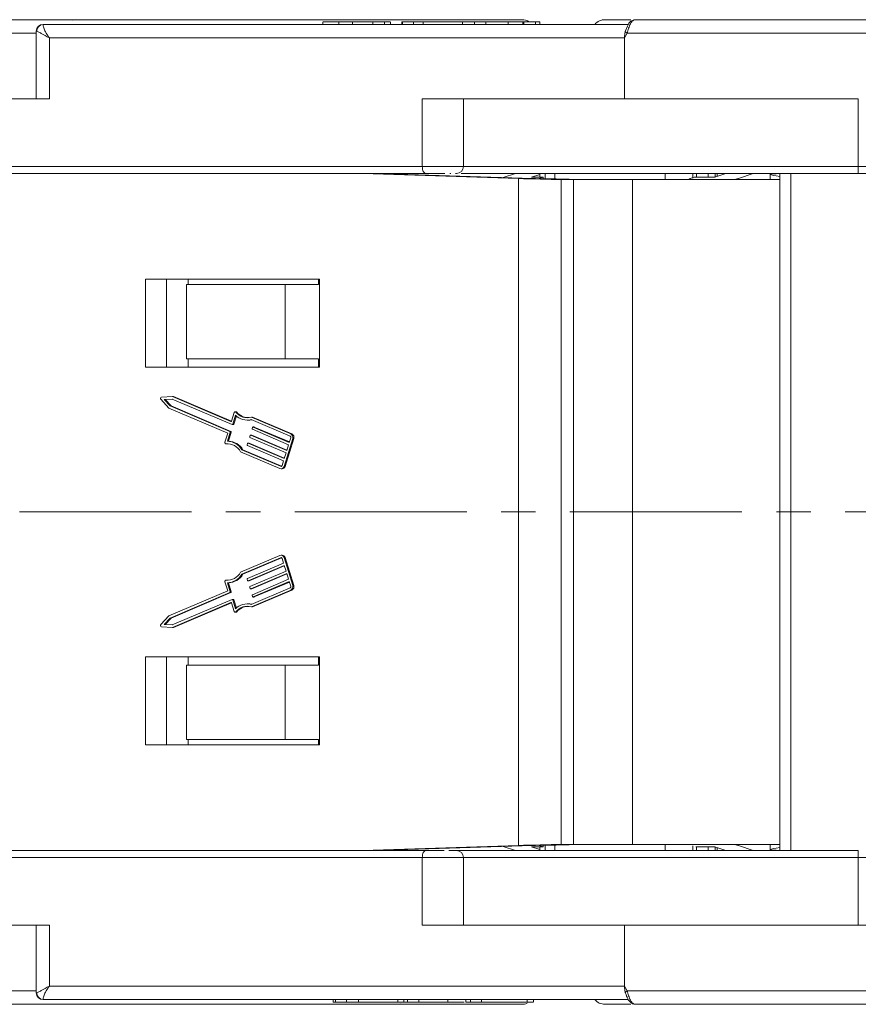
# Model space of a CAD drawing. Header units: millimetres. Extents: x 4016 to 5477, y 50 to 1083.
# Tile 8 of 42: x 4564 to 4626, y 318 to 391. Entities that reach past the tile are written whole.
import ezdxf

# ---------------------------------------------------------------- set-up
doc = ezdxf.new("R2010")
doc.units = ezdxf.units.MM
doc.linetypes.add('CENTERX2', pattern=[20.32, 12.7, -2.54, 2.54, -2.54])

msp = doc.modelspace()

# ---------------------------------------------------------------- linework, layer by layer
at = {"color": 7, "linetype": 'Continuous', "lineweight": 15}
for p, q in [((4608.919, 390.419), (4565.727, 390.419)), ((4567.717, 390.763), (4567.681, 390.769)), ((4569.694, 390.769), (4569.693, 390.769)), ((4569.694, 390.769), (4569.693, 390.769)), ((4586.357, 390.619), (4586.357, 390.419)), ((4587.538, 390.419), (4587.538, 390.619)), ((4588.541, 390.419), (4588.541, 390.619)), ((4590.055, 390.419), (4590.055, 390.619)), ((4590.902, 390.419), (4590.902, 390.619)), ((4591.36, 390.419), (4591.36, 390.619)), ((4592.186, 390.419), (4592.186, 390.619)), ((4592.231, 390.619), (4592.186, 390.619)), ((4592.231, 390.419), (4592.231, 390.619)), ((4593.055, 390.619), (4592.231, 390.619)), ((4593.055, 390.419), (4593.055, 390.619)), ((4593.769, 390.619), (4593.055, 390.619)), ((4593.769, 390.419), (4593.769, 390.619)), ((4596.678, 390.619), (4593.769, 390.619)), ((4596.678, 390.419), (4596.678, 390.619)), ((4597.557, 390.619), (4596.678, 390.619)), ((4597.557, 390.419), (4597.557, 390.619)), ((4598.38, 390.619), (4597.557, 390.619)), ((4598.38, 390.419), (4598.38, 390.619)), ((4600.051, 390.619), (4598.38, 390.619)), ((4600.051, 390.619), (4600.051, 390.419)), ((4601.11, 390.419), (4601.11, 390.619)), ((4601.11, 390.619), (4601.199, 390.619)), ((4601.199, 390.419), (4601.199, 390.619)), ((4601.199, 390.619), (4602.056, 390.619)), ((4608.919, 390.419), (4601.813, 390.419)), ((4602.056, 390.419), (4602.056, 390.619)), ((4602.38, 390.419), (4602.38, 390.619)), ((4609.442, 390.769), (4609.44, 390.769)), ((4565.2, 389.769), (4539.042, 389.769)), ((4565.2, 389.919), (4565.2, 384.919)), ((4565.235, 389.919), (4565.2, 389.919)), ((4608.825, 389.769), (4608.625, 389.419)), ((4608.686, 389.893), (4608.772, 390.106)), ((4641.317, 389.769), (4608.825, 389.769)), ((4566.168, 389.419), (4608.625, 389.419)), ((4566.168, 384.919), (4566.168, 389.419)), ((4608.625, 389.419), (4608.625, 384.919)), ((4551.884, 384.919), (4566.168, 384.919)), ((4593.698, 384.919), (4593.698, 379.919)), ((4607.981, 384.919), (4593.698, 384.919)), ((4596.73, 379.919), (4596.73, 384.919)), ((4625.889, 384.919), (4607.981, 384.919)), ((4625.889, 379.919), (4625.889, 384.919)), ((4593.698, 379.919), (4551.241, 379.919)), ((4596.73, 379.919), (4593.698, 379.919)), ((4625.889, 379.919), (4596.73, 379.919)), ((4675.461, 379.919), (4625.889, 379.919)), ((4625.889, 379.919), (4625.889, 379.419)), ((4551.499, 379.419), (4593.956, 379.419)), ((4589.308, 379.419), (4600.792, 379.042)), ((4590.34, 379.419), (4601.824, 379.042)), ((4591.29, 379.419), (4591.391, 379.384)), ((4595.722, 379.419), (4595.812, 379.419)), ((4600.575, 379.419), (4599.678, 379.112)), ((4600.792, 379.042), (4600.792, 341.919)), ((4602.378, 379.348), (4601.758, 379.137)), ((4601.758, 379.137), (4602.634, 379.137)), ((4602.634, 379.137), (4602.332, 379.033)), ((4602.332, 379.033), (4602.332, 379.028)), ((4602.378, 379.419), (4602.378, 379.137)), ((4602.634, 379.137), (4602.634, 379.022)), ((4602.761, 379.419), (4602.761, 379.021)), ((4603.487, 379.009), (4603.487, 379.419)), ((4603.954, 341.919), (4603.954, 378.969)), ((4603.954, 378.969), (4604.857, 378.969)), ((4604.857, 378.969), (4604.857, 341.919)), ((4609.226, 378.969), (4604.857, 378.969)), ((4609.226, 341.919), (4609.226, 378.969)), ((4620.099, 378.969), (4609.226, 378.969)), ((4611.623, 379.419), (4611.623, 378.969)), ((4613.466, 379.033), (4613.768, 379.137)), ((4613.682, 379.066), (4613.682, 379.419)), ((4613.768, 379.137), (4615.29, 379.137)), ((4613.94, 379.419), (4613.94, 379.137)), ((4614.797, 379.137), (4614.797, 379.419)), ((4616.116, 379.419), (4615.29, 379.137)), ((4615.313, 379.144), (4615.313, 379.419)), ((4615.46, 379.195), (4615.46, 379.419)), ((4617.048, 379.048), (4618.132, 379.419)), ((4617.048, 378.969), (4617.048, 379.048)), ((4619.394, 379.352), (4619.394, 378.969)), ((4619.423, 379.419), (4619.423, 379.371)), ((4619.828, 379.4), (4620.099, 379.402)), ((4620.099, 379.419), (4620.099, 341.919)), ((4620.899, 341.919), (4620.899, 379.419)), ((4625.889, 379.419), (4675.461, 379.419)), ((4586.104, 371.619), (4573.257, 371.619)), ((4573.257, 371.619), (4573.257, 365.119)), ((4574.806, 371.619), (4574.806, 365.119)), ((4576.421, 371.219), (4576.421, 371.619)), ((4586.037, 371.619), (4586.037, 371.219)), ((4586.104, 365.119), (4586.104, 371.619)), ((4576.299, 371.219), (4576.299, 365.719)), ((4583.579, 371.219), (4576.299, 371.219)), ((4583.579, 365.719), (4583.579, 371.219)), ((4583.579, 371.219), (4586.037, 371.219)), ((4600.792, 366.919), (4600.792, 329.795)), ((4603.954, 329.869), (4603.954, 366.919)), ((4604.857, 366.919), (4604.857, 329.869)), ((4609.226, 329.869), (4609.226, 366.919)), ((4620.099, 366.919), (4620.099, 329.419)), ((4620.899, 329.419), (4620.899, 366.919)), ((4583.579, 365.719), (4576.299, 365.719)), ((4576.421, 365.719), (4576.421, 365.119)), ((4586.037, 365.719), (4583.579, 365.719)), ((4586.037, 365.119), (4586.037, 365.719)), ((4573.257, 365.119), (4586.104, 365.119)), ((4575.263, 362.944), (4574.449, 362.895)), ((4579.566, 361.109), (4575.263, 362.944)), ((4575.34, 362.944), (4575.263, 362.944)), ((4579.61, 361.123), (4575.34, 362.944)), ((4574.4, 362.738), (4574.995, 362.088)), ((4575.239, 362.76), (4574.641, 362.724)), ((4574.641, 362.724), (4575.078, 362.246)), ((4574.718, 362.724), (4574.641, 362.724)), ((4574.718, 362.724), (4575.249, 362.756)), ((4575.156, 362.246), (4574.718, 362.724)), ((4574.995, 362.088), (4579.335, 360.236)), ((4575.078, 362.246), (4579.498, 360.361)), ((4575.156, 362.246), (4575.078, 362.246)), ((4579.576, 360.361), (4575.156, 362.246)), ((4579.659, 360.875), (4575.239, 362.76)), ((4579.81, 361.756), (4579.616, 361.136)), ((4579.916, 361.564), (4579.709, 360.902)), ((4579.787, 360.902), (4579.976, 361.508)), ((4579.961, 361.816), (4579.883, 361.816)), ((4579.939, 361.788), (4580.017, 361.788)), ((4583.993, 360.191), (4581.083, 361.432)), ((4581.161, 361.432), (4581.083, 361.432)), ((4584.07, 360.191), (4581.161, 361.432)), ((4579.593, 361.109), (4579.566, 361.109)), ((4579.672, 360.872), (4579.75, 360.872)), ((4579.787, 360.902), (4579.709, 360.902)), ((4580.768, 361.199), (4580.846, 361.199)), ((4583.939, 360.02), (4581.076, 361.241)), ((4581.142, 360.582), (4581.169, 360.667)), ((4581.283, 360.697), (4581.206, 360.697)), ((4581.219, 360.694), (4583.879, 359.56)), ((4581.297, 360.694), (4581.219, 360.694)), ((4583.888, 359.589), (4581.297, 360.694)), ((4579.335, 360.236), (4579.127, 359.574)), ((4579.521, 360.302), (4579.314, 359.64)), ((4579.392, 359.64), (4579.599, 360.302)), ((4579.576, 360.361), (4579.498, 360.361)), ((4579.599, 360.302), (4579.521, 360.302)), ((4580.955, 359.982), (4580.982, 360.068)), ((4583.637, 358.789), (4580.978, 359.924)), ((4581.096, 360.098), (4581.018, 360.098)), ((4581.032, 360.095), (4583.691, 358.96)), ((4581.109, 360.095), (4581.032, 360.095)), ((4583.7, 358.99), (4581.109, 360.095)), ((4583.825, 359.389), (4581.166, 360.523)), ((4583.879, 359.56), (4583.986, 359.903)), ((4584.07, 360.191), (4583.993, 360.191)), ((4579.2, 359.451), (4579.278, 359.451)), ((4579.285, 359.451), (4579.208, 359.451)), ((4579.278, 359.451), (4579.285, 359.451)), ((4579.285, 359.451), (4579.357, 359.457)), ((4579.395, 359.64), (4579.318, 359.64)), ((4580.767, 359.382), (4580.794, 359.468)), ((4583.45, 358.189), (4580.79, 359.324)), ((4580.908, 359.498), (4580.831, 359.498)), ((4580.844, 359.495), (4583.503, 358.361)), ((4580.921, 359.495), (4580.844, 359.495)), ((4583.513, 358.39), (4580.921, 359.495)), ((4583.489, 357.784), (4584.133, 359.84)), ((4583.567, 357.784), (4584.21, 359.84)), ((4583.691, 358.96), (4583.825, 359.389)), ((4584.133, 359.84), (4584.21, 359.84)), ((4580.279, 358.862), (4583.189, 357.621)), ((4580.379, 359.014), (4583.242, 357.792)), ((4580.456, 359.014), (4580.379, 359.014)), ((4583.307, 357.798), (4580.456, 359.014)), ((4583.503, 358.361), (4583.637, 358.789)), ((4583.242, 357.792), (4583.296, 357.792)), ((4583.343, 357.847), (4583.45, 358.189)), ((4583.567, 357.784), (4583.489, 357.784)), ((4583.269, 357.604), (4583.347, 357.604)), ((4583.189, 351.216), (4580.279, 349.975)), ((4583.347, 351.233), (4583.269, 351.233)), ((4580.379, 349.823), (4583.242, 351.045)), ((4580.456, 349.823), (4583.307, 351.039)), ((4583.45, 350.648), (4580.79, 349.513)), ((4580.844, 349.342), (4583.503, 350.477)), ((4580.921, 349.342), (4583.513, 350.447)), ((4583.296, 351.045), (4583.242, 351.045)), ((4583.343, 350.99), (4583.45, 350.648)), ((4584.133, 348.997), (4583.489, 351.053)), ((4583.489, 351.053), (4583.567, 351.053)), ((4583.503, 350.477), (4583.637, 350.048)), ((4584.21, 348.997), (4583.567, 351.053)), ((4580.379, 349.823), (4580.456, 349.823)), ((4583.637, 350.048), (4580.978, 348.914)), ((4581.032, 348.742), (4583.691, 349.877)), ((4581.109, 348.742), (4583.7, 349.848)), ((4583.691, 349.877), (4583.825, 349.449)), ((4579.127, 349.264), (4579.335, 348.601)), ((4579.278, 349.386), (4579.2, 349.386)), ((4579.208, 349.386), (4579.285, 349.386)), ((4579.285, 349.386), (4579.278, 349.386)), ((4579.357, 349.38), (4579.285, 349.386)), ((4579.521, 348.535), (4579.314, 349.197)), ((4579.318, 349.197), (4579.395, 349.197)), ((4579.599, 348.535), (4579.392, 349.197)), ((4580.767, 349.455), (4580.794, 349.369)), ((4580.831, 349.339), (4580.908, 349.339)), ((4580.844, 349.342), (4580.921, 349.342)), ((4583.825, 349.449), (4581.166, 348.314)), ((4581.219, 348.143), (4583.879, 349.277)), ((4581.297, 348.143), (4583.888, 349.248)), ((4583.879, 349.277), (4583.986, 348.935)), ((4584.21, 348.997), (4584.133, 348.997)), ((4579.335, 348.601), (4574.995, 346.75)), ((4575.078, 346.591), (4579.498, 348.477)), ((4575.156, 346.591), (4579.576, 348.477)), ((4579.498, 348.477), (4579.576, 348.477)), ((4579.599, 348.535), (4579.521, 348.535)), ((4580.955, 348.855), (4580.982, 348.77)), ((4581.018, 348.74), (4581.096, 348.74)), ((4581.032, 348.742), (4581.109, 348.742)), ((4583.939, 348.818), (4581.076, 347.596)), ((4581.083, 347.405), (4583.993, 348.646)), ((4581.142, 348.256), (4581.169, 348.17)), ((4581.161, 347.405), (4584.07, 348.646)), ((4583.993, 348.646), (4584.07, 348.646)), ((4579.659, 347.963), (4575.239, 346.077)), ((4575.263, 345.893), (4579.566, 347.729)), ((4575.34, 345.893), (4579.61, 347.714)), ((4579.593, 347.729), (4579.566, 347.729)), ((4579.616, 347.702), (4579.81, 347.082)), ((4579.75, 347.965), (4579.672, 347.965)), ((4579.916, 347.273), (4579.709, 347.935)), ((4579.709, 347.935), (4579.787, 347.935)), ((4579.976, 347.329), (4579.787, 347.935)), ((4580.846, 347.638), (4580.768, 347.638)), ((4581.206, 348.14), (4581.283, 348.14)), ((4581.219, 348.143), (4581.297, 348.143)), ((4579.883, 347.022), (4579.961, 347.022)), ((4580.017, 347.049), (4579.939, 347.049)), ((4581.161, 347.405), (4581.083, 347.405)), ((4574.995, 346.75), (4574.4, 346.1)), ((4574.641, 346.113), (4575.078, 346.591)), ((4575.239, 346.077), (4574.641, 346.113)), ((4574.641, 346.113), (4574.718, 346.113)), ((4574.718, 346.113), (4575.156, 346.591)), ((4575.249, 346.081), (4574.718, 346.113)), ((4575.078, 346.591), (4575.156, 346.591)), ((4574.449, 345.942), (4575.263, 345.893)), ((4575.34, 345.893), (4575.263, 345.893)), ((4586.104, 343.719), (4573.257, 343.719)), ((4573.257, 343.719), (4573.257, 337.219)), ((4574.806, 337.219), (4574.806, 343.719)), ((4576.421, 343.719), (4576.421, 343.119)), ((4586.037, 343.119), (4586.037, 343.719)), ((4586.104, 337.219), (4586.104, 343.719)), ((4576.299, 343.119), (4576.299, 337.619)), ((4576.299, 343.119), (4583.579, 343.119)), ((4583.579, 337.619), (4583.579, 343.119)), ((4583.579, 343.119), (4586.037, 343.119)), ((4576.299, 337.619), (4583.579, 337.619)), ((4576.421, 337.219), (4576.421, 337.619)), ((4586.037, 337.619), (4583.579, 337.619)), ((4586.037, 337.619), (4586.037, 337.219)), ((4573.257, 337.219), (4586.104, 337.219)), ((4593.956, 329.419), (4551.499, 329.419)), ((4600.792, 329.795), (4589.308, 329.419)), ((4601.824, 329.795), (4590.34, 329.419)), ((4591.391, 329.453), (4591.29, 329.419)), ((4600.575, 329.419), (4599.678, 329.725)), ((4602.634, 329.701), (4601.758, 329.701)), ((4602.378, 329.489), (4601.758, 329.701)), ((4602.332, 329.809), (4602.332, 329.804)), ((4602.332, 329.804), (4602.634, 329.701)), ((4602.378, 329.701), (4602.378, 329.419)), ((4602.634, 329.815), (4602.634, 329.701)), ((4602.761, 329.817), (4602.761, 329.419)), ((4603.487, 329.419), (4603.487, 329.828)), ((4604.857, 329.869), (4603.954, 329.869)), ((4604.857, 329.869), (4609.226, 329.869)), ((4609.226, 329.869), (4620.099, 329.869)), ((4611.623, 329.869), (4611.623, 329.419)), ((4613.682, 329.419), (4613.682, 329.771)), ((4615.29, 329.701), (4613.889, 329.701)), ((4613.94, 329.701), (4613.94, 329.419)), ((4614.797, 329.419), (4614.797, 329.701)), ((4616.116, 329.419), (4615.29, 329.701)), ((4615.313, 329.419), (4615.313, 329.693)), ((4615.46, 329.419), (4615.46, 329.643)), ((4617.048, 329.789), (4617.048, 329.869)), ((4617.048, 329.789), (4618.132, 329.419)), ((4619.394, 329.869), (4619.394, 329.486)), ((4619.423, 329.466), (4619.423, 329.419)), ((4620.099, 329.435), (4619.828, 329.438)), ((4625.889, 328.919), (4625.889, 329.419)), ((4551.241, 328.919), (4593.698, 328.919)), ((4593.698, 328.919), (4593.698, 323.919)), ((4593.698, 328.919), (4596.73, 328.919)), ((4596.73, 323.919), (4596.73, 328.919)), ((4596.73, 328.919), (4625.889, 328.919)), ((4625.889, 323.919), (4625.889, 328.919)), ((4625.889, 328.919), (4675.461, 328.919)), ((4566.168, 323.919), (4551.884, 323.919)), ((4565.2, 323.919), (4565.2, 318.919)), ((4566.168, 319.419), (4566.168, 323.919)), ((4593.698, 323.919), (4607.981, 323.919)), ((4607.981, 323.919), (4616.929, 323.919)), ((4608.625, 323.919), (4608.625, 319.419)), ((4616.929, 323.919), (4626.64, 323.919)), ((4608.625, 319.419), (4566.168, 319.419)), ((4608.625, 319.419), (4608.825, 319.069)), ((4539.042, 319.069), (4565.2, 319.069)), ((4565.2, 318.919), (4565.235, 318.919)), ((4608.825, 319.069), (4641.317, 319.069)), ((4565.727, 318.419), (4608.906, 318.419)), ((4569.693, 318.069), (4569.694, 318.069)), ((4587.122, 318.219), (4587.122, 318.419)), ((4587.29, 318.219), (4587.122, 318.219)), ((4587.29, 318.419), (4587.29, 318.219)), ((4588.114, 318.219), (4587.29, 318.219)), ((4588.114, 318.219), (4588.114, 318.419)), ((4588.992, 318.219), (4588.114, 318.219)), ((4588.992, 318.219), (4588.992, 318.419)), ((4591.902, 318.219), (4588.992, 318.219)), ((4591.902, 318.219), (4591.902, 318.419)), ((4592.332, 318.219), (4591.902, 318.219)), ((4591.993, 318.069), (4592.077, 318.097)), ((4592.332, 318.219), (4592.332, 318.419)), ((4592.616, 318.219), (4592.332, 318.219)), ((4592.616, 318.219), (4592.616, 318.419)), ((4593.439, 318.219), (4592.616, 318.219)), ((4593.439, 318.219), (4593.439, 318.419)), ((4595.59, 318.219), (4593.439, 318.219)), ((4595.59, 318.219), (4595.59, 318.419)), ((4596.78, 318.219), (4595.59, 318.219)), ((4596.909, 318.419), (4596.909, 318.219)), ((4597.266, 318.419), (4597.266, 318.219)), ((4598.067, 318.419), (4598.067, 318.219)), ((4598.216, 318.219), (4598.1, 318.219)), ((4601.431, 318.419), (4601.431, 318.219)), ((4601.899, 318.219), (4601.899, 318.419)), ((4601.899, 318.419), (4608.906, 318.419)), ((4609.44, 318.069), (4609.442, 318.069))]:
    msp.add_line(p, q, dxfattribs=at)
at = {"color": 1, "linetype": 'CENTERX2', "lineweight": 13}
msp.add_line((5328.502, 354.419), (4492.45, 354.419), dxfattribs=at)
at = {"color": 7, "linetype": 'Continuous', "lineweight": 15, "flags": 128}
for points in [[(4592.08, 390.755), (4592.055, 390.762), (4591.993, 390.769)], [(4593.698, 379.919), (4593.703, 379.821), (4593.717, 379.727), (4593.741, 379.641), (4593.773, 379.565), (4593.812, 379.503), (4593.857, 379.457), (4593.905, 379.428), (4593.956, 379.419)], [(4581.297, 360.694), (4581.289, 360.697), (4581.283, 360.697)], [(4581.109, 360.095), (4581.102, 360.097), (4581.096, 360.098)], [(4580.921, 359.495), (4580.914, 359.497), (4580.908, 359.498)], [(4580.908, 349.339), (4580.914, 349.34), (4580.921, 349.342)], [(4581.096, 348.74), (4581.102, 348.74), (4581.109, 348.742)], [(4581.283, 348.14), (4581.289, 348.141), (4581.297, 348.143)], [(4593.698, 328.919), (4593.703, 329.016), (4593.717, 329.11), (4593.741, 329.196), (4593.773, 329.272), (4593.812, 329.334), (4593.857, 329.381), (4593.905, 329.409), (4593.956, 329.419)], [(4567.681, 318.069), (4567.72, 318.075), (4567.738, 318.083)], [(4591.993, 318.069), (4592.055, 318.075), (4592.085, 318.084)]]:
    msp.add_lwpolyline(points, dxfattribs=at)
at = {"color": 7, "linetype": 'Continuous', "lineweight": 15}
for centre, radius, start, end in [((4565.7, 389.919), 0.5, 90, 180), ((4565.731, 389.923), 0.496, 90.51005, 180.50113), ((4601.053, 389.769), 1, 58.21167, 90), ((4607.187, 389.769), 1, 90, 139.04573), ((4609.441, 390.503), 0.266, 90.26392, 118.45624), ((4608.985, 390.086), 0.355, 212.91321, 243.35704), ((4596.23, 379.919), 0.5, 270, 0), ((4574.467, 362.803), 0.0941, 101.21126, 224.03646), ((4579.882, 361.741), 0.074, 39.99442, 168.2768), ((4580.769, 362.384), 1.183, 223.88728, 285.00325), ((4580.769, 362.439), 1.055, 218.09892, 287.34065), ((4579.96, 361.743), 0.0724, 38.45611, 89.27586), ((4580.867, 362.472), 1.092, 218.78709, 266.83326), ((4579.579, 361.144), 0.0379, 249.75274, 347.22503), ((4579.672, 360.91), 0.0379, 249.75274, 347.22503), ((4579.748, 360.912), 0.04, 272.98322, 345.47861), ((4580.846, 362.333), 1.134, 270.01112, 283.20943), ((4581.206, 360.659), 0.0379, 69.75274, 167.22503), ((4579.476, 360.318), 0.0479, 340.61549, 62.79933), ((4579.554, 360.318), 0.0479, 340.61549, 62.79933), ((4581, 359.966), 0.0479, 160.61549, 242.79933), ((4581.019, 360.059), 0.0379, 69.75274, 167.22503), ((4581.188, 360.566), 0.0479, 160.61549, 242.79933), ((4583.896, 359.934), 0.0958, 340.61549, 62.79933), ((4583.862, 359.935), 0.287, 340.61549, 62.79933), ((4583.939, 359.935), 0.287, 340.61549, 62.79933), ((4579.209, 359.54), 0.0886, 157.74324, 269.23781), ((4579.297, 358.344), 1.111, 27.80006, 94.58154), ((4579.285, 358.372), 1.268, 30.40716, 88.67811), ((4579.362, 358.372), 1.268, 30.40716, 88.67811), ((4580.812, 359.366), 0.0479, 160.61549, 242.79933), ((4580.831, 359.46), 0.0379, 69.75274, 167.22503), ((4583.268, 357.834), 0.227, 249.75274, 347.22503), ((4583.269, 357.864), 0.0758, 249.75274, 347.22503), ((4583.334, 357.844), 0.24, 272.98322, 345.47861), ((4583.268, 351.003), 0.227, 12.77497, 110.24726), ((4583.338, 350.998), 0.235, 13.58001, 87.95816), ((4583.269, 350.974), 0.0758, 12.77497, 110.24726), ((4579.297, 350.493), 1.111, 265.41846, 332.19994), ((4579.285, 350.465), 1.268, 271.32189, 329.59284), ((4579.362, 350.465), 1.268, 271.32189, 329.59284), ((4579.209, 349.297), 0.0886, 90.76219, 202.25676), ((4580.812, 349.471), 0.0479, 117.20067, 199.38451), ((4580.831, 349.378), 0.0379, 192.77497, 290.24726), ((4583.862, 348.902), 0.287, 297.20067, 19.38451), ((4583.939, 348.902), 0.287, 297.20067, 19.38451), ((4579.476, 348.519), 0.0479, 297.20067, 19.38451), ((4579.554, 348.519), 0.0479, 297.20067, 19.38451), ((4581, 348.871), 0.0479, 117.20067, 199.38451), ((4581.019, 348.778), 0.0379, 192.77497, 290.24726), ((4581.188, 348.272), 0.0479, 117.20067, 199.38451), ((4583.896, 348.903), 0.0958, 297.20067, 19.38451), ((4579.579, 347.693), 0.0379, 12.77497, 110.24726), ((4579.672, 347.927), 0.0379, 12.77497, 110.24726), ((4579.748, 347.926), 0.0392, 13.58001, 87.95816), ((4580.769, 346.453), 1.183, 74.99675, 136.11272), ((4580.846, 346.504), 1.134, 76.79057, 89.98888), ((4581.206, 348.178), 0.0379, 192.77497, 290.24726), ((4579.882, 347.097), 0.074, 191.7232, 320.00558), ((4580.769, 346.398), 1.055, 72.65935, 141.90108), ((4579.96, 347.094), 0.0724, 270.72414, 321.54389), ((4580.867, 346.365), 1.092, 93.16674, 141.21291), ((4574.467, 346.034), 0.0941, 135.96354, 258.78874), ((4596.23, 328.919), 0.5, 360, 90), ((4565.7, 318.919), 0.5, 180, 270), ((4565.731, 318.914), 0.496, 179.49892, 269.48995), ((4608.985, 318.751), 0.355, 116.64296, 147.08679), ((4601.053, 319.069), 1, 270, 292.81104), ((4607.187, 319.069), 1, 220.5416, 270), ((4609.441, 318.334), 0.265, 242.46165, 269.74903)]:
    msp.add_arc(centre, radius, start, end, dxfattribs=at)
for centre, major_axis, ratio, start_param, end_param in [((4602.237, 379.042), (2.8, -0.067), 0.014491, 4.170338, 5.372563), ((4602.237, 379.042), (0.8, -0.019), 0.014491, 4.170338, 5.372563), ((4604.443, 378.948), (2.8, -0.067), 0.014491, 1.298262, 2.23097), ((4614.322, 379.033), (1, 0.093), 0.14975, 2.585248, 2.910935), ((4615.763, 379.048), (1.5, 0.14), 0.14975, 5.420696, 5.726841), ((4622.994, 379.062), (3.6, -0.29), 0.048097, 2.649327, 3.78184), ((4602.237, 329.795), (2.8, 0.067), 0.014491, 0.910622, 2.112848), ((4602.237, 329.795), (0.8, 0.019), 0.014491, 0.910622, 2.112848), ((4604.443, 329.89), (2.8, 0.067), 0.014491, 4.052215, 4.984923), ((4615.763, 329.789), (1.5, -0.14), 0.14975, 0.556345, 0.862489), ((4622.994, 329.775), (3.6, 0.29), 0.048097, 2.501345, 3.633859)]:
    msp.add_ellipse(centre, major_axis=major_axis, ratio=ratio, start_param=start_param, end_param=end_param, dxfattribs=at)
for points, knots in [([(4601.053, 390.769), (4601.022, 390.769), (4600.959, 390.769), (4600.442, 390.769), (4599.335, 390.769), (4597.571, 390.769), (4595.239, 390.769), (4593.05, 390.769), (4590.366, 390.769), (4587.178, 390.769), (4583.771, 390.769), (4580.139, 390.769), (4576.257, 390.769), (4572.476, 390.769), (4568.915, 390.769), (4565.63, 390.769), (4562.353, 390.769), (4558.045, 390.769), (4553.942, 390.769), (4550.195, 390.769), (4547.352, 390.769), (4544.584, 390.769), (4542.001, 390.769), (4540.648, 390.769), (4539.982, 390.769)], [0, 0, 0, 0, 0.037811, 0.076545, 0.115273, 0.192632, 0.230571, 0.268504, 0.31706, 0.364306, 0.410148, 0.455995, 0.503241, 0.551792, 0.589731, 0.627664, 0.666397, 0.705125, 0.782484, 0.820423, 0.858356, 0.906913, 0.954157, 1, 1, 1, 1]), ([(4565.727, 390.419), (4565.715, 390.402), (4565.689, 390.366), (4565.76, 390.116), (4565.916, 389.786), (4566.084, 389.541), (4566.168, 389.419)], [0, 0, 0, 0, 0.2343503, 0.4981953, 0.748869, 1, 1, 1, 1]), ([(4567.906, 390.729), (4567.905, 390.73), (4567.835, 390.765), (4567.757, 390.767), (4567.681, 390.769)], [0, 0, 0, 0, 0.019325, 1, 1, 1, 1]), ([(4587.538, 390.619), (4587.425, 390.619), (4587.086, 390.619), (4586.635, 390.619), (4586.364, 390.619), (4586.38, 390.619), (4586.385, 390.619)], [0, 0, 0, 0, 0.167285, 0.506475, 0.835027, 1, 1, 1, 1]), ([(4588.541, 390.619), (4588.475, 390.619), (4588.343, 390.619), (4588.161, 390.619), (4587.992, 390.619), (4587.837, 390.619), (4587.685, 390.619), (4587.587, 390.619), (4587.538, 390.619)], [0, 0, 0, 0, 0.185429, 0.37219, 0.527708, 0.683877, 0.841678, 1, 1, 1, 1]), ([(4590.055, 390.619), (4589.941, 390.619), (4589.715, 390.619), (4589.242, 390.619), (4588.836, 390.619), (4588.573, 390.619), (4588.541, 390.619)], [0, 0, 0, 0, 0.250896, 0.502166, 0.940512, 1, 1, 1, 1]), ([(4590.902, 390.619), (4590.867, 390.619), (4590.797, 390.619), (4590.678, 390.619), (4590.547, 390.619), (4590.398, 390.619), (4590.236, 390.619), (4590.115, 390.619), (4590.055, 390.619)], [0, 0, 0, 0, 0.15395, 0.308181, 0.478699, 0.649961, 0.824203, 1, 1, 1, 1]), ([(4591.333, 390.619), (4591.337, 390.619), (4591.355, 390.619), (4591.144, 390.619), (4590.946, 390.619), (4590.902, 390.619)], [0, 0, 0, 0, 0.205579, 0.825517, 1, 1, 1, 1]), ([(4600.051, 390.619), (4600.122, 390.619), (4600.245, 390.619), (4600.431, 390.619), (4600.602, 390.619), (4600.752, 390.619), (4600.929, 390.619), (4601.041, 390.619), (4601.11, 390.619)], [0, 0, 0, 0, 0.2920273, 0.5048541, 0.6139046, 0.723685, 0.8298165, 1, 1, 1, 1]), ([(4602.366, 390.619), (4602.364, 390.619), (4602.355, 390.619), (4602.183, 390.619), (4602.056, 390.619)], [0, 0, 0, 0, 0.26309, 1, 1, 1, 1]), ([(4609.092, 390.769), (4608.833, 390.769), (4608.104, 390.769), (4607.493, 390.769), (4607.14, 390.769), (4607.212, 390.769), (4607.224, 390.769)], [0, 0, 0, 0, 0.203294, 0.572683, 0.931091, 1, 1, 1, 1]), ([(4609.385, 390.763), (4609.305, 390.744), (4609.147, 390.708), (4608.904, 390.468), (4608.807, 390.218), (4608.746, 390.061)], [0, 0, 0, 0, 0.277162, 0.547818, 1, 1, 1, 1]), ([(4609.44, 390.769), (4609.394, 390.761), (4609.309, 390.748), (4609.182, 390.645), (4609.079, 390.499), (4608.993, 390.315), (4608.929, 390.133), (4608.876, 389.946), (4608.841, 389.824), (4608.825, 389.769)], [0, 0, 0, 0, 0.172016, 0.312756, 0.499599, 0.630391, 0.758026, 0.889228, 1, 1, 1, 1]), ([(4658.381, 390.769), (4658.381, 390.769), (4658.381, 390.769), (4657.968, 390.769), (4657.099, 390.769), (4655.668, 390.769), (4653.821, 390.769), (4651.559, 390.769), (4648.86, 390.769), (4645.967, 390.769), (4643.03, 390.769), (4640.151, 390.769), (4637.105, 390.769), (4632.864, 390.769), (4628.464, 390.769), (4624.071, 390.769), (4620.522, 390.769), (4616.78, 390.769), (4612.943, 390.769), (4610.597, 390.769), (4609.442, 390.769)], [0, 0, 0, 0, 0.032121, 0.079838, 0.140918, 0.20035, 0.258014, 0.315686, 0.375118, 0.436191, 0.483915, 0.531631, 0.580355, 0.629071, 0.726383, 0.774107, 0.821823, 0.882904, 0.942333, 1, 1, 1, 1]), ([(4566.168, 389.419), (4565.953, 389.535), (4565.619, 389.716), (4565.341, 389.887), (4565.268, 389.909), (4565.235, 389.919)], [0, 0, 0, 0, 0.498413, 0.772928, 1, 1, 1, 1]), ([(4593.956, 379.419), (4594.1, 379.419), (4594.398, 379.419), (4594.906, 379.419), (4595.218, 379.419), (4595.372, 379.419)], [0, 0, 0, 0, 0.325289, 0.669075, 1, 1, 1, 1]), ([(4596.21, 379.419), (4596.218, 379.419), (4596.23, 379.419), (4596.176, 379.419), (4596.162, 379.419)], [0, 0, 0, 0, 0.7435991, 1, 1, 1, 1]), ([(4596.56, 379.419), (4596.569, 379.419), (4597.037, 379.419), (4598.257, 379.419), (4600.223, 379.419), (4602.515, 379.419), (4605.044, 379.419), (4607.78, 379.419), (4610.683, 379.419), (4614.004, 379.419), (4617.739, 379.419), (4621.823, 379.419), (4624.548, 379.419), (4625.889, 379.419)], [0, 0, 0, 0, 0.001847, 0.094145, 0.188392, 0.282653, 0.3769, 0.471162, 0.563446, 0.655743, 0.77379, 0.888622, 1, 1, 1, 1]), ([(4595.32, 329.419), (4595.184, 329.419), (4594.888, 329.419), (4594.398, 329.419), (4594.1, 329.419), (4593.956, 329.419)], [0, 0, 0, 0, 0.305531, 0.662365, 1, 1, 1, 1]), ([(4625.889, 329.419), (4624.548, 329.419), (4621.823, 329.419), (4617.739, 329.419), (4614.004, 329.419), (4610.683, 329.419), (4607.78, 329.419), (4605.045, 329.419), (4602.514, 329.419), (4600.227, 329.419), (4598.241, 329.419), (4596.702, 329.419), (4595.964, 329.419), (4595.67, 329.419)], [0, 0, 0, 0, 0.105124, 0.213507, 0.324944, 0.41205, 0.49917, 0.588129, 0.677103, 0.766063, 0.855036, 0.942142, 1, 1, 1, 1]), ([(4565.235, 318.919), (4565.268, 318.928), (4565.341, 318.95), (4565.619, 319.122), (4565.953, 319.302), (4566.168, 319.419)], [0, 0, 0, 0, 0.227063, 0.501587, 1, 1, 1, 1]), ([(4566.168, 319.419), (4566.084, 319.296), (4565.916, 319.051), (4565.76, 318.721), (4565.689, 318.471), (4565.715, 318.435), (4565.727, 318.419)], [0, 0, 0, 0, 0.251131, 0.501805, 0.765641, 1, 1, 1, 1]), ([(4608.785, 318.711), (4608.755, 318.767), (4608.717, 318.837), (4608.692, 318.925), (4608.686, 318.944)], [0, 0, 0, 0, 0.787308, 1, 1, 1, 1]), ([(4608.746, 318.776), (4608.794, 318.648), (4608.88, 318.42), (4609.063, 318.206), (4609.232, 318.101), (4609.332, 318.084), (4609.385, 318.075)], [0, 0, 0, 0, 0.364494, 0.647918, 0.816636, 1, 1, 1, 1]), ([(4608.825, 319.069), (4608.841, 319.012), (4608.876, 318.889), (4608.929, 318.703), (4608.994, 318.521), (4609.079, 318.338), (4609.182, 318.192), (4609.309, 318.089), (4609.394, 318.076), (4609.44, 318.069)], [0, 0, 0, 0, 0.111798, 0.24433, 0.368648, 0.500401, 0.687223, 0.827968, 1, 1, 1, 1]), ([(4539.982, 318.069), (4540.648, 318.069), (4542.001, 318.069), (4544.584, 318.069), (4547.352, 318.069), (4550.195, 318.069), (4552.999, 318.069), (4555.983, 318.069), (4560.16, 318.069), (4564.525, 318.069), (4568.915, 318.069), (4572.476, 318.069), (4576.257, 318.069), (4580.139, 318.069), (4583.771, 318.069), (4587.178, 318.069), (4590.366, 318.069), (4593.051, 318.069), (4595.239, 318.069), (4596.983, 318.069), (4598.45, 318.069), (4599.99, 318.069), (4600.922, 318.069), (4601.021, 318.069), (4601.053, 318.069)], [0, 0, 0, 0, 0.045846, 0.093093, 0.141644, 0.179583, 0.217516, 0.25625, 0.294977, 0.372336, 0.410275, 0.448208, 0.496765, 0.544011, 0.589852, 0.635699, 0.682945, 0.731496, 0.769435, 0.807368, 0.846102, 0.884829, 0.962189, 1, 1, 1, 1]), ([(4596.917, 318.219), (4596.926, 318.219), (4596.959, 318.219), (4597.098, 318.219), (4597.248, 318.219), (4597.266, 318.219)], [0, 0, 0, 0, 0.248346, 0.910182, 1, 1, 1, 1]), ([(4597.266, 318.219), (4597.306, 318.219), (4597.387, 318.219), (4597.519, 318.219), (4597.651, 318.219), (4597.784, 318.219), (4597.922, 318.219), (4598.018, 318.219), (4598.067, 318.219)], [0, 0, 0, 0, 0.185429, 0.37219, 0.527708, 0.683877, 0.841678, 1, 1, 1, 1]), ([(4598.067, 318.219), (4598.183, 318.219), (4598.536, 318.219), (4599.197, 318.219), (4599.978, 318.219), (4600.71, 318.219), (4601.158, 318.219), (4601.378, 318.219), (4601.431, 318.219)], [0, 0, 0, 0, 0.101398, 0.306996, 0.506144, 0.685262, 0.924557, 1, 1, 1, 1]), ([(4601.431, 318.219), (4601.496, 318.219), (4601.692, 318.219), (4601.889, 318.219), (4601.873, 318.219), (4601.868, 318.219)], [0, 0, 0, 0, 0.259641, 0.783201, 1, 1, 1, 1]), ([(4607.224, 318.069), (4607.212, 318.069), (4607.14, 318.069), (4607.493, 318.069), (4608.104, 318.069), (4608.833, 318.069), (4609.092, 318.069)], [0, 0, 0, 0, 0.068909, 0.427359, 0.796745, 1, 1, 1, 1]), ([(4609.442, 318.069), (4610.597, 318.069), (4612.943, 318.069), (4616.78, 318.069), (4620.523, 318.069), (4624.071, 318.069), (4627.358, 318.069), (4630.653, 318.069), (4635.006, 318.069), (4639.182, 318.069), (4643.03, 318.069), (4645.968, 318.069), (4648.86, 318.069), (4651.559, 318.069), (4653.821, 318.069), (4655.668, 318.069), (4657.099, 318.069), (4657.968, 318.069), (4658.381, 318.069), (4658.381, 318.069), (4658.381, 318.069)], [0, 0, 0, 0, 0.0576701, 0.1171031, 0.178177, 0.2259008, 0.2736168, 0.3223409, 0.371057, 0.4683687, 0.5160925, 0.5638086, 0.6248893, 0.6843207, 0.7419855, 0.7996573, 0.8590887, 0.9201625, 0.9678863, 1, 1, 1, 1])]:
    msp.add_open_spline(points, degree=3, knots=knots, dxfattribs=at)
for points in [[(4608.625, 389.419), (4608.627, 389.501), (4608.633, 389.667), (4608.669, 389.818), (4608.686, 389.893)], [(4608.686, 318.944), (4608.669, 319.019), (4608.633, 319.17), (4608.627, 319.336), (4608.625, 319.419)]]:
    msp.add_open_spline(points, degree=3, dxfattribs=at)

doc.saveas('drawing.dxf')
